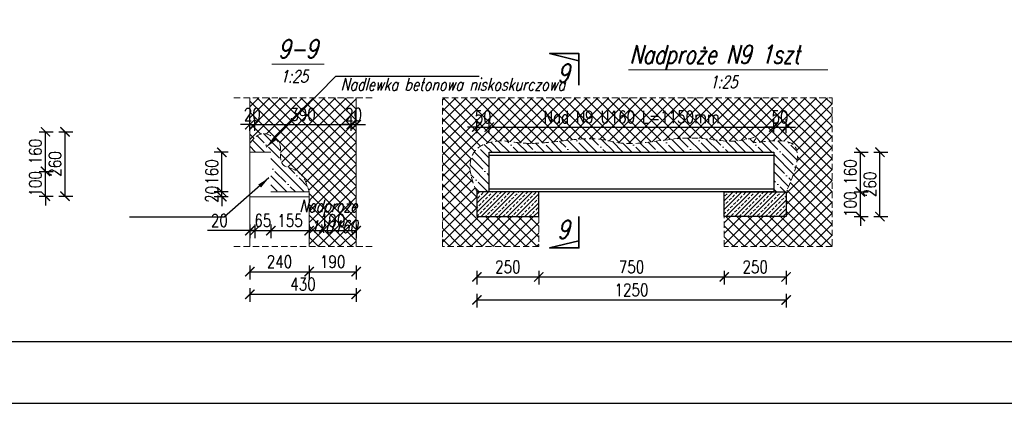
# Model space of a CAD drawing. Header units: millimetres. Extents: x 11984 to 50512, y -26688 to 13952.
# Tile 42 of 85: x 25563 to 25962, y 7501 to 7656. Entities that reach past the tile are written whole.
import ezdxf

# ---------------------------------------------------------------- set-up
doc = ezdxf.new("R2010")
doc.units = ezdxf.units.MM
doc.header["$MEASUREMENT"] = 0
doc.linetypes.add('HIDDEN', pattern=[9.525, 6.35, -3.175])
for name, color, linetype in [('e-cad_opisy', 7, 'Continuous'), ('e-cad_wypelnienia', 254, 'Continuous'), ('RYS', 2, 'Continuous')]:
    doc.layers.add(name, color=color, linetype=linetype)
for name, color, linetype, lineweight in [('e-cad_wymiary', 5, 'Continuous', 9), ('k-kreskowanie', 252, 'Continuous', 9), ('k-opis-blue', 161, 'Continuous', 35), ('k-opis-zbrojenia', 7, 'Continuous', 20), ('k-sciany', 4, 'Continuous', 30), ('k-widok', 1, 'Continuous', 20), ('k-ściany istniejące', 190, 'Continuous', 18)]:
    doc.layers.add(name, color=color, linetype=linetype, lineweight=lineweight)
doc.styles.add('e-cad_1', font='simplex.shx', dxfattribs={"width": 0.8})
doc.styles.add('OPIS', font='simplex.shx', dxfattribs={"width": 0.85, "height": 15})
doc.styles.add('simplex15', font='simplex.shx', dxfattribs={"width": 0.75, "oblique": 15, "height": 10})
doc.dimstyles.new('e-cad_1_25_[cm]', dxfattribs={"dimscale": 2.5, "dimtxt": 2, "dimasz": 1.5, "dimexe": 1.25, "dimexo": 0.625, "dimtad": 1, "dimdec": 0, "dimlfac": 10, "dimrnd": 0.1, "dimdsep": 46, "dimtxsty": 'e-cad_1', "dimblk": 'ARCHTICK', "dimcen": 2.5, "dimclrd": 256, "dimclre": 256, "dimclrt": 7, "dimadec": 0, "dimazin": 0, "dimtfac": 1, "dimtdec": 0, "dimtix": 1, "dimtmove": 0, "dimatfit": 3, "dimfxl": 0, "dimarcsym": 0})
doc.dimstyles.new('LINIA', dxfattribs={"dimscale": 0.5, "dimtxt": 2.5, "dimasz": 10, "dimexe": 2.5, "dimexo": 5, "dimgap": 5, "dimtad": 1, "dimdec": 1, "dimdsep": 46, "dimtxsty": 'OPIS', "dimcen": 10, "dimadec": 0, "dimazin": 0, "dimtfac": 1, "dimtdec": 1, "dimtmove": 2, "dimatfit": 3, "dimfxl": 0, "dimtolj": 1, "dimtzin": 0, "dimarcsym": 0})

# ---------------------------------------------------------------- blocks, each defined once
blk = doc.blocks.new('_ArchTick')
at = {"color": 0, "linetype": 'ByBlock', "const_width": 0.15}
blk.add_lwpolyline([(-0.5, -0.5), (0.5, 0.5)], dxfattribs=at)
blk = doc.blocks.new('*D121')
at = {"layer": 'Defpoints', "color": 0}
for p in [(25543.82, 7595.09), (25573.86, 7595.09), (25543.82, 7585.09)]:
    blk.add_point(p, dxfattribs=at)
at = {"layer": 'e-cad_wymiary', "lineweight": -2}
for p, q in [((25573.86, 7595.09), (25573.86, 7598.84)), ((25571.36, 7595.09), (25576.98, 7595.09)), ((25573.86, 7585.09), (25573.86, 7595.09)), ((25571.36, 7585.09), (25576.98, 7585.09)), ((25573.86, 7585.09), (25573.86, 7581.34))]:
    blk.add_line(p, q, dxfattribs=at)
at = {"layer": 'e-cad_wymiary', "lineweight": -2, "xscale": 3.75, "yscale": 3.75, "zscale": 3.75}
for p, rotation in [((25573.86, 7595.09), 270), ((25573.86, 7585.09), 90)]:
    blk.add_blockref('_ArchTick', p, dxfattribs=dict(at, rotation=rotation))
at = {"layer": 'e-cad_wymiary', "color": 7, "insert": (25569.79, 7590.09), "char_height": 5, "attachment_point": 5, "rotation": 90, "style": 'e-cad_1'}
blk.add_mtext('100', dxfattribs=at)
blk = doc.blocks.new('*D122')
at = {"layer": 'Defpoints', "color": 0}
for p in [(25538.82, 7611.09), (25573.86, 7611.09), (25543.82, 7595.09)]:
    blk.add_point(p, dxfattribs=at)
at = {"layer": 'e-cad_wymiary', "lineweight": -2}
for p, q in [((25571.36, 7611.09), (25576.98, 7611.09)), ((25573.86, 7595.09), (25573.86, 7611.09)), ((25571.36, 7595.09), (25576.98, 7595.09))]:
    blk.add_line(p, q, dxfattribs=at)
at = {"layer": 'e-cad_wymiary', "lineweight": -2, "xscale": 3.75, "yscale": 3.75, "zscale": 3.75}
for p, rotation in [((25573.86, 7611.09), 90), ((25573.86, 7595.09), 270)]:
    blk.add_blockref('_ArchTick', p, dxfattribs=dict(at, rotation=rotation))
at = {"layer": 'e-cad_wymiary', "color": 7, "insert": (25569.79, 7603.09), "char_height": 5, "attachment_point": 5, "rotation": 90, "style": 'e-cad_1'}
blk.add_mtext('160', dxfattribs=at)
blk = doc.blocks.new('*D123')
at = {"layer": 'Defpoints', "color": 0}
for p in [(25538.82, 7611.09), (25581.77, 7611.09), (25543.82, 7585.09)]:
    blk.add_point(p, dxfattribs=at)
at = {"layer": 'e-cad_wymiary', "lineweight": -2}
for p, q in [((25579.27, 7611.09), (25584.9, 7611.09)), ((25581.77, 7585.09), (25581.77, 7611.09)), ((25579.27, 7585.09), (25584.9, 7585.09))]:
    blk.add_line(p, q, dxfattribs=at)
at = {"layer": 'e-cad_wymiary', "lineweight": -2, "xscale": 3.75, "yscale": 3.75, "zscale": 3.75}
for p, rotation in [((25581.77, 7611.09), 90), ((25581.77, 7585.09), 270)]:
    blk.add_blockref('_ArchTick', p, dxfattribs=dict(at, rotation=rotation))
at = {"layer": 'e-cad_wymiary', "color": 7, "insert": (25577.71, 7598.09), "char_height": 5, "attachment_point": 5, "rotation": 90, "style": 'e-cad_1'}
blk.add_mtext('260', dxfattribs=at)
blk = doc.blocks.new('*D223')
at = {"layer": 'Defpoints', "color": 0}
for p in [(25753.28, 7613.03), (25753.28, 7602.83), (25748.28, 7586.83)]:
    blk.add_point(p, dxfattribs=at)
at = {"layer": 'e-cad_wymiary', "lineweight": -2}
for p, q in [((25748.28, 7610.53), (25748.28, 7616.16)), ((25753.28, 7610.53), (25753.28, 7616.16)), ((25748.28, 7613.03), (25744.53, 7613.03)), ((25748.28, 7613.03), (25753.28, 7613.03)), ((25753.28, 7613.03), (25757.03, 7613.03))]:
    blk.add_line(p, q, dxfattribs=at)
at = {"layer": 'e-cad_wymiary', "lineweight": -2, "xscale": 3.75, "yscale": 3.75, "zscale": 3.75}
blk.add_blockref('_ArchTick', (25748.28, 7613.03), dxfattribs=at)
at = {"layer": 'e-cad_wymiary', "lineweight": -2, "xscale": 3.75, "yscale": 3.75, "zscale": 3.75, "rotation": 180}
blk.add_blockref('_ArchTick', (25753.28, 7613.03), dxfattribs=at)
at = {"layer": 'e-cad_wymiary', "color": 7, "insert": (25750.78, 7617.1), "char_height": 5, "attachment_point": 5, "style": 'e-cad_1'}
blk.add_mtext('50', dxfattribs=at)
blk = doc.blocks.new('*D224')
at = {"layer": 'Defpoints', "color": 0}
for p in [(25868.28, 7613.03), (25753.28, 7602.83), (25868.28, 7602.83)]:
    blk.add_point(p, dxfattribs=at)
at = {"layer": 'e-cad_wymiary', "lineweight": -2}
for p, q in [((25753.28, 7610.53), (25753.28, 7616.16)), ((25868.28, 7610.53), (25868.28, 7616.16)), ((25753.28, 7613.03), (25868.28, 7613.03))]:
    blk.add_line(p, q, dxfattribs=at)
at = {"layer": 'e-cad_wymiary', "lineweight": -2, "xscale": 3.75, "yscale": 3.75, "zscale": 3.75, "rotation": 180}
blk.add_blockref('_ArchTick', (25753.28, 7613.03), dxfattribs=at)
at = {"layer": 'e-cad_wymiary', "lineweight": -2, "xscale": 3.75, "yscale": 3.75, "zscale": 3.75}
blk.add_blockref('_ArchTick', (25868.28, 7613.03), dxfattribs=at)
at = {"layer": 'e-cad_wymiary', "color": 7, "insert": (25810.78, 7617.1), "char_height": 5, "attachment_point": 5, "style": 'e-cad_1'}
blk.add_mtext('Nad N9 U160 L=1150mm', dxfattribs=at)
blk = doc.blocks.new('*D225')
at = {"layer": 'Defpoints', "color": 0}
for p in [(25873.28, 7613.03), (25868.28, 7602.83), (25873.28, 7586.83)]:
    blk.add_point(p, dxfattribs=at)
at = {"layer": 'e-cad_wymiary', "lineweight": -2}
for p, q in [((25868.28, 7610.53), (25868.28, 7616.16)), ((25873.28, 7610.53), (25873.28, 7616.16)), ((25868.28, 7613.03), (25864.53, 7613.03)), ((25868.28, 7613.03), (25873.28, 7613.03)), ((25873.28, 7613.03), (25877.03, 7613.03))]:
    blk.add_line(p, q, dxfattribs=at)
at = {"layer": 'e-cad_wymiary', "lineweight": -2, "xscale": 3.75, "yscale": 3.75, "zscale": 3.75}
blk.add_blockref('_ArchTick', (25868.28, 7613.03), dxfattribs=at)
at = {"layer": 'e-cad_wymiary', "lineweight": -2, "xscale": 3.75, "yscale": 3.75, "zscale": 3.75, "rotation": 180}
blk.add_blockref('_ArchTick', (25873.28, 7613.03), dxfattribs=at)
at = {"layer": 'e-cad_wymiary', "color": 7, "insert": (25870.78, 7617.1), "char_height": 5, "attachment_point": 5, "style": 'e-cad_1'}
blk.add_mtext('50', dxfattribs=at)
blk = doc.blocks.new('*D226')
at = {"layer": 'Defpoints', "color": 0}
for p in [(25873.28, 7586.83), (25903.32, 7586.83), (25873.28, 7576.83)]:
    blk.add_point(p, dxfattribs=at)
at = {"layer": 'e-cad_wymiary', "lineweight": -2}
for p, q in [((25903.32, 7586.83), (25903.32, 7590.58)), ((25900.82, 7586.83), (25906.44, 7586.83)), ((25903.32, 7576.83), (25903.32, 7586.83)), ((25900.82, 7576.83), (25906.44, 7576.83)), ((25903.32, 7576.83), (25903.32, 7573.08))]:
    blk.add_line(p, q, dxfattribs=at)
at = {"layer": 'e-cad_wymiary', "lineweight": -2, "xscale": 3.75, "yscale": 3.75, "zscale": 3.75}
for p, rotation in [((25903.32, 7586.83), 270), ((25903.32, 7576.83), 90)]:
    blk.add_blockref('_ArchTick', p, dxfattribs=dict(at, rotation=rotation))
at = {"layer": 'e-cad_wymiary', "color": 7, "insert": (25899.26, 7581.83), "char_height": 5, "attachment_point": 5, "rotation": 90, "style": 'e-cad_1'}
blk.add_mtext('100', dxfattribs=at)
blk = doc.blocks.new('*D227')
at = {"layer": 'Defpoints', "color": 0}
for p in [(25868.28, 7602.83), (25903.32, 7602.83), (25873.28, 7586.83)]:
    blk.add_point(p, dxfattribs=at)
at = {"layer": 'e-cad_wymiary', "lineweight": -2}
for p, q in [((25900.82, 7602.83), (25906.44, 7602.83)), ((25903.32, 7586.83), (25903.32, 7602.83)), ((25900.82, 7586.83), (25906.44, 7586.83))]:
    blk.add_line(p, q, dxfattribs=at)
at = {"layer": 'e-cad_wymiary', "lineweight": -2, "xscale": 3.75, "yscale": 3.75, "zscale": 3.75}
for p, rotation in [((25903.32, 7602.83), 90), ((25903.32, 7586.83), 270)]:
    blk.add_blockref('_ArchTick', p, dxfattribs=dict(at, rotation=rotation))
at = {"layer": 'e-cad_wymiary', "color": 7, "insert": (25899.26, 7594.83), "char_height": 5, "attachment_point": 5, "rotation": 90, "style": 'e-cad_1'}
blk.add_mtext('160', dxfattribs=at)
blk = doc.blocks.new('*D228')
at = {"layer": 'Defpoints', "color": 0}
for p in [(25868.28, 7602.83), (25911.23, 7602.83), (25873.28, 7576.83)]:
    blk.add_point(p, dxfattribs=at)
at = {"layer": 'e-cad_wymiary', "lineweight": -2}
for p, q in [((25908.73, 7602.83), (25914.36, 7602.83)), ((25911.23, 7576.83), (25911.23, 7602.83)), ((25908.73, 7576.83), (25914.36, 7576.83))]:
    blk.add_line(p, q, dxfattribs=at)
at = {"layer": 'e-cad_wymiary', "lineweight": -2, "xscale": 3.75, "yscale": 3.75, "zscale": 3.75}
for p, rotation in [((25911.23, 7602.83), 90), ((25911.23, 7576.83), 270)]:
    blk.add_blockref('_ArchTick', p, dxfattribs=dict(at, rotation=rotation))
at = {"layer": 'e-cad_wymiary', "color": 7, "insert": (25907.17, 7589.83), "char_height": 5, "attachment_point": 5, "rotation": 90, "style": 'e-cad_1'}
blk.add_mtext('260', dxfattribs=at)
blk = doc.blocks.new('*D229')
at = {"layer": 'Defpoints', "color": 0}
for p in [(25658.46, 7614.04), (25656.46, 7602.83), (25658.46, 7602.83)]:
    blk.add_point(p, dxfattribs=at)
at = {"layer": 'e-cad_wymiary', "lineweight": -2}
for p, q in [((25656.46, 7611.54), (25656.46, 7617.16)), ((25658.46, 7611.54), (25658.46, 7617.16)), ((25656.46, 7614.04), (25652.71, 7614.04)), ((25656.46, 7614.04), (25658.46, 7614.04)), ((25658.46, 7614.04), (25662.21, 7614.04))]:
    blk.add_line(p, q, dxfattribs=at)
at = {"layer": 'e-cad_wymiary', "lineweight": -2, "xscale": 3.75, "yscale": 3.75, "zscale": 3.75}
blk.add_blockref('_ArchTick', (25656.46, 7614.04), dxfattribs=at)
at = {"layer": 'e-cad_wymiary', "lineweight": -2, "xscale": 3.75, "yscale": 3.75, "zscale": 3.75, "rotation": 180}
blk.add_blockref('_ArchTick', (25658.46, 7614.04), dxfattribs=at)
at = {"layer": 'e-cad_wymiary', "color": 7, "insert": (25657.46, 7618.1), "char_height": 5, "attachment_point": 5, "style": 'e-cad_1'}
blk.add_mtext('20', dxfattribs=at)
blk = doc.blocks.new('*D230')
at = {"layer": 'Defpoints', "color": 0}
for p in [(25697.46, 7614.04), (25658.46, 7602.83), (25697.46, 7602.83)]:
    blk.add_point(p, dxfattribs=at)
at = {"layer": 'e-cad_wymiary', "lineweight": -2}
for p, q in [((25658.46, 7611.54), (25658.46, 7617.16)), ((25697.46, 7611.54), (25697.46, 7617.16)), ((25658.46, 7614.04), (25697.46, 7614.04))]:
    blk.add_line(p, q, dxfattribs=at)
at = {"layer": 'e-cad_wymiary', "lineweight": -2, "xscale": 3.75, "yscale": 3.75, "zscale": 3.75, "rotation": 180}
blk.add_blockref('_ArchTick', (25658.46, 7614.04), dxfattribs=at)
at = {"layer": 'e-cad_wymiary', "lineweight": -2, "xscale": 3.75, "yscale": 3.75, "zscale": 3.75}
blk.add_blockref('_ArchTick', (25697.46, 7614.04), dxfattribs=at)
at = {"layer": 'e-cad_wymiary', "color": 7, "insert": (25677.96, 7618.1), "char_height": 5, "attachment_point": 5, "style": 'e-cad_1'}
blk.add_mtext('390', dxfattribs=at)
blk = doc.blocks.new('*D231')
at = {"layer": 'Defpoints', "color": 0}
for p in [(25699.46, 7614.04), (25699.46, 7611.58), (25697.46, 7602.83)]:
    blk.add_point(p, dxfattribs=at)
at = {"layer": 'e-cad_wymiary', "lineweight": -2}
for p, q in [((25697.46, 7611.54), (25697.46, 7617.16)), ((25699.46, 7613.14), (25699.46, 7617.16)), ((25697.46, 7614.04), (25693.71, 7614.04)), ((25697.46, 7614.04), (25699.46, 7614.04)), ((25699.46, 7614.04), (25703.21, 7614.04))]:
    blk.add_line(p, q, dxfattribs=at)
at = {"layer": 'e-cad_wymiary', "lineweight": -2, "xscale": 3.75, "yscale": 3.75, "zscale": 3.75}
blk.add_blockref('_ArchTick', (25697.46, 7614.04), dxfattribs=at)
at = {"layer": 'e-cad_wymiary', "lineweight": -2, "xscale": 3.75, "yscale": 3.75, "zscale": 3.75, "rotation": 180}
blk.add_blockref('_ArchTick', (25699.46, 7614.04), dxfattribs=at)
at = {"layer": 'e-cad_wymiary', "color": 7, "insert": (25698.46, 7618.1), "char_height": 5, "attachment_point": 5, "style": 'e-cad_1'}
blk.add_mtext('20', dxfattribs=at)
blk = doc.blocks.new('*D232')
at = {"layer": 'Defpoints', "color": 0}
for p in [(25656.46, 7584.83), (25658.46, 7586.83), (25658.46, 7571.19)]:
    blk.add_point(p, dxfattribs=at)
at = {"layer": 'e-cad_wymiary', "lineweight": -2}
for p, q in [((25656.46, 7573.69), (25656.46, 7568.07)), ((25658.46, 7573.69), (25658.46, 7568.07)), ((25656.46, 7571.19), (25639.35, 7571.19)), ((25656.46, 7571.19), (25658.46, 7571.19)), ((25658.46, 7571.19), (25662.21, 7571.19))]:
    blk.add_line(p, q, dxfattribs=at)
at = {"layer": 'e-cad_wymiary', "lineweight": -2, "xscale": 3.75, "yscale": 3.75, "zscale": 3.75}
blk.add_blockref('_ArchTick', (25656.46, 7571.19), dxfattribs=at)
at = {"layer": 'e-cad_wymiary', "lineweight": -2, "xscale": 3.75, "yscale": 3.75, "zscale": 3.75, "rotation": 180}
blk.add_blockref('_ArchTick', (25658.46, 7571.19), dxfattribs=at)
at = {"layer": 'e-cad_wymiary', "color": 7, "insert": (25644.15, 7575.26), "char_height": 5, "attachment_point": 5, "style": 'e-cad_1'}
blk.add_mtext('20', dxfattribs=at)
blk = doc.blocks.new('*D233')
at = {"layer": 'Defpoints', "color": 0}
for p in [(25658.46, 7586.83), (25664.96, 7586.83), (25664.96, 7571.19)]:
    blk.add_point(p, dxfattribs=at)
at = {"layer": 'e-cad_wymiary', "lineweight": -2}
for p, q in [((25658.46, 7573.69), (25658.46, 7568.07)), ((25664.96, 7573.69), (25664.96, 7568.07)), ((25658.46, 7571.19), (25654.71, 7571.19)), ((25658.46, 7571.19), (25664.96, 7571.19)), ((25664.96, 7571.19), (25668.71, 7571.19))]:
    blk.add_line(p, q, dxfattribs=at)
at = {"layer": 'e-cad_wymiary', "lineweight": -2, "xscale": 3.75, "yscale": 3.75, "zscale": 3.75}
blk.add_blockref('_ArchTick', (25658.46, 7571.19), dxfattribs=at)
at = {"layer": 'e-cad_wymiary', "lineweight": -2, "xscale": 3.75, "yscale": 3.75, "zscale": 3.75, "rotation": 180}
blk.add_blockref('_ArchTick', (25664.96, 7571.19), dxfattribs=at)
at = {"layer": 'e-cad_wymiary', "color": 7, "insert": (25661.71, 7575.26), "char_height": 5, "attachment_point": 5, "style": 'e-cad_1'}
blk.add_mtext('65', dxfattribs=at)
blk = doc.blocks.new('*D234')
at = {"layer": 'Defpoints', "color": 0}
for p in [(25664.96, 7586.83), (25680.46, 7575.77), (25680.46, 7571.19)]:
    blk.add_point(p, dxfattribs=at)
at = {"layer": 'e-cad_wymiary', "lineweight": -2}
for p, q in [((25664.96, 7573.69), (25664.96, 7568.07)), ((25680.46, 7573.69), (25680.46, 7568.07)), ((25664.96, 7571.19), (25680.46, 7571.19))]:
    blk.add_line(p, q, dxfattribs=at)
at = {"layer": 'e-cad_wymiary', "lineweight": -2, "xscale": 3.75, "yscale": 3.75, "zscale": 3.75, "rotation": 180}
blk.add_blockref('_ArchTick', (25664.96, 7571.19), dxfattribs=at)
at = {"layer": 'e-cad_wymiary', "lineweight": -2, "xscale": 3.75, "yscale": 3.75, "zscale": 3.75}
blk.add_blockref('_ArchTick', (25680.46, 7571.19), dxfattribs=at)
at = {"layer": 'e-cad_wymiary', "color": 7, "insert": (25672.71, 7575.26), "char_height": 5, "attachment_point": 5, "style": 'e-cad_1'}
blk.add_mtext('155', dxfattribs=at)
blk = doc.blocks.new('*D235')
at = {"layer": 'Defpoints', "color": 0}
for p in [(25699.46, 7580.42), (25680.46, 7575.77), (25699.46, 7571.19)]:
    blk.add_point(p, dxfattribs=at)
at = {"layer": 'e-cad_wymiary', "lineweight": -2}
for p, q in [((25680.46, 7573.69), (25680.46, 7568.07)), ((25699.46, 7573.69), (25699.46, 7568.07)), ((25680.46, 7571.19), (25699.46, 7571.19))]:
    blk.add_line(p, q, dxfattribs=at)
at = {"layer": 'e-cad_wymiary', "lineweight": -2, "xscale": 3.75, "yscale": 3.75, "zscale": 3.75, "rotation": 180}
blk.add_blockref('_ArchTick', (25680.46, 7571.19), dxfattribs=at)
at = {"layer": 'e-cad_wymiary', "lineweight": -2, "xscale": 3.75, "yscale": 3.75, "zscale": 3.75}
blk.add_blockref('_ArchTick', (25699.46, 7571.19), dxfattribs=at)
at = {"layer": 'e-cad_wymiary', "color": 7, "insert": (25689.96, 7575.26), "char_height": 5, "attachment_point": 5, "style": 'e-cad_1'}
blk.add_mtext('190', dxfattribs=at)
blk = doc.blocks.new('*D236')
at = {"layer": 'Defpoints', "color": 0}
for p in [(25656.46, 7564.72), (25680.46, 7564.72), (25680.46, 7554.57)]:
    blk.add_point(p, dxfattribs=at)
at = {"layer": 'e-cad_wymiary', "lineweight": -2}
for p, q in [((25656.46, 7557.07), (25656.46, 7551.45)), ((25680.46, 7557.07), (25680.46, 7551.45)), ((25656.46, 7554.57), (25680.46, 7554.57))]:
    blk.add_line(p, q, dxfattribs=at)
at = {"layer": 'e-cad_wymiary', "lineweight": -2, "xscale": 3.75, "yscale": 3.75, "zscale": 3.75, "rotation": 180}
blk.add_blockref('_ArchTick', (25656.46, 7554.57), dxfattribs=at)
at = {"layer": 'e-cad_wymiary', "lineweight": -2, "xscale": 3.75, "yscale": 3.75, "zscale": 3.75}
blk.add_blockref('_ArchTick', (25680.46, 7554.57), dxfattribs=at)
at = {"layer": 'e-cad_wymiary', "color": 7, "insert": (25668.46, 7558.63), "char_height": 5, "attachment_point": 5, "style": 'e-cad_1'}
blk.add_mtext('240', dxfattribs=at)
blk = doc.blocks.new('*D237')
at = {"layer": 'Defpoints', "color": 0}
for p in [(25680.46, 7564.72), (25699.46, 7564.72), (25699.46, 7554.57)]:
    blk.add_point(p, dxfattribs=at)
at = {"layer": 'e-cad_wymiary', "lineweight": -2}
for p, q in [((25680.46, 7557.07), (25680.46, 7551.45)), ((25699.46, 7557.07), (25699.46, 7551.45)), ((25680.46, 7554.57), (25699.46, 7554.57))]:
    blk.add_line(p, q, dxfattribs=at)
at = {"layer": 'e-cad_wymiary', "lineweight": -2, "xscale": 3.75, "yscale": 3.75, "zscale": 3.75, "rotation": 180}
blk.add_blockref('_ArchTick', (25680.46, 7554.57), dxfattribs=at)
at = {"layer": 'e-cad_wymiary', "lineweight": -2, "xscale": 3.75, "yscale": 3.75, "zscale": 3.75}
blk.add_blockref('_ArchTick', (25699.46, 7554.57), dxfattribs=at)
at = {"layer": 'e-cad_wymiary', "color": 7, "insert": (25689.96, 7558.63), "char_height": 5, "attachment_point": 5, "style": 'e-cad_1'}
blk.add_mtext('190', dxfattribs=at)
blk = doc.blocks.new('*D238')
at = {"layer": 'Defpoints', "color": 0}
for p in [(25656.46, 7564.72), (25699.46, 7564.72), (25699.46, 7545.47)]:
    blk.add_point(p, dxfattribs=at)
at = {"layer": 'e-cad_wymiary', "lineweight": -2}
for p, q in [((25656.46, 7547.97), (25656.46, 7542.35)), ((25699.46, 7547.97), (25699.46, 7542.35)), ((25656.46, 7545.47), (25699.46, 7545.47))]:
    blk.add_line(p, q, dxfattribs=at)
at = {"layer": 'e-cad_wymiary', "lineweight": -2, "xscale": 3.75, "yscale": 3.75, "zscale": 3.75, "rotation": 180}
blk.add_blockref('_ArchTick', (25656.46, 7545.47), dxfattribs=at)
at = {"layer": 'e-cad_wymiary', "lineweight": -2, "xscale": 3.75, "yscale": 3.75, "zscale": 3.75}
blk.add_blockref('_ArchTick', (25699.46, 7545.47), dxfattribs=at)
at = {"layer": 'e-cad_wymiary', "color": 7, "insert": (25677.96, 7549.53), "char_height": 5, "attachment_point": 5, "style": 'e-cad_1'}
blk.add_mtext('430', dxfattribs=at)
blk = doc.blocks.new('*D239')
at = {"layer": 'Defpoints', "color": 0}
for p in [(25645.17, 7586.83), (25656.46, 7584.83), (25658.46, 7586.83)]:
    blk.add_point(p, dxfattribs=at)
at = {"layer": 'e-cad_wymiary', "lineweight": -2}
for p, q in [((25645.17, 7586.83), (25645.17, 7590.58)), ((25647.67, 7586.83), (25642.05, 7586.83)), ((25647.67, 7584.83), (25642.05, 7584.83)), ((25645.17, 7584.83), (25645.17, 7586.83)), ((25645.17, 7584.83), (25645.17, 7581.08))]:
    blk.add_line(p, q, dxfattribs=at)
at = {"layer": 'e-cad_wymiary', "lineweight": -2, "xscale": 3.75, "yscale": 3.75, "zscale": 3.75}
for p, rotation in [((25645.17, 7586.83), 270), ((25645.17, 7584.83), 90)]:
    blk.add_blockref('_ArchTick', p, dxfattribs=dict(at, rotation=rotation))
at = {"layer": 'e-cad_wymiary', "color": 7, "insert": (25641.11, 7585.83), "char_height": 5, "attachment_point": 5, "rotation": 90, "style": 'e-cad_1'}
blk.add_mtext('20', dxfattribs=at)
blk = doc.blocks.new('*D240')
at = {"layer": 'Defpoints', "color": 0}
for p in [(25645.17, 7602.83), (25656.46, 7602.83), (25658.46, 7586.83)]:
    blk.add_point(p, dxfattribs=at)
at = {"layer": 'e-cad_wymiary', "lineweight": -2}
for p, q in [((25647.67, 7602.83), (25642.05, 7602.83)), ((25645.17, 7586.83), (25645.17, 7602.83)), ((25647.67, 7586.83), (25642.05, 7586.83))]:
    blk.add_line(p, q, dxfattribs=at)
at = {"layer": 'e-cad_wymiary', "lineweight": -2, "xscale": 3.75, "yscale": 3.75, "zscale": 3.75}
for p, rotation in [((25645.17, 7602.83), 90), ((25645.17, 7586.83), 270)]:
    blk.add_blockref('_ArchTick', p, dxfattribs=dict(at, rotation=rotation))
at = {"layer": 'e-cad_wymiary', "color": 7, "insert": (25641.11, 7594.83), "char_height": 5, "attachment_point": 5, "rotation": 90, "style": 'e-cad_1'}
blk.add_mtext('160', dxfattribs=at)
blk = doc.blocks.new('*D577')
at = {"layer": 'Defpoints', "color": 0, "ltscale": 2}
for p in [(25748.28, 7586.83), (25773.28, 7586.83), (25773.28, 7552.47)]:
    blk.add_point(p, dxfattribs=at)
at = {"layer": 'e-cad_wymiary', "lineweight": -2, "ltscale": 2}
for p, q in [((25748.28, 7554.97), (25748.28, 7549.35)), ((25748.28, 7552.47), (25773.28, 7552.47)), ((25773.28, 7554.97), (25773.28, 7549.35))]:
    blk.add_line(p, q, dxfattribs=at)
at = {"layer": 'e-cad_wymiary', "lineweight": -2, "ltscale": 2, "xscale": 3.75, "yscale": 3.75, "zscale": 3.75, "rotation": 180}
blk.add_blockref('_ArchTick', (25748.28, 7552.47), dxfattribs=at)
at = {"layer": 'e-cad_wymiary', "lineweight": -2, "ltscale": 2, "xscale": 3.75, "yscale": 3.75, "zscale": 3.75}
blk.add_blockref('_ArchTick', (25773.28, 7552.47), dxfattribs=at)
at = {"layer": 'e-cad_wymiary', "color": 7, "ltscale": 2, "insert": (25760.78, 7556.53), "char_height": 5, "attachment_point": 5, "style": 'e-cad_1'}
blk.add_mtext('250', dxfattribs=at)
blk = doc.blocks.new('*D578')
at = {"layer": 'Defpoints', "color": 0, "ltscale": 2}
for p in [(25773.28, 7586.83), (25848.28, 7576.83), (25848.28, 7552.47)]:
    blk.add_point(p, dxfattribs=at)
at = {"layer": 'e-cad_wymiary', "lineweight": -2, "ltscale": 2}
for p, q in [((25773.28, 7554.97), (25773.28, 7549.35)), ((25773.28, 7552.47), (25848.28, 7552.47)), ((25848.28, 7554.97), (25848.28, 7549.35))]:
    blk.add_line(p, q, dxfattribs=at)
at = {"layer": 'e-cad_wymiary', "lineweight": -2, "ltscale": 2, "xscale": 3.75, "yscale": 3.75, "zscale": 3.75, "rotation": 180}
blk.add_blockref('_ArchTick', (25773.28, 7552.47), dxfattribs=at)
at = {"layer": 'e-cad_wymiary', "lineweight": -2, "ltscale": 2, "xscale": 3.75, "yscale": 3.75, "zscale": 3.75}
blk.add_blockref('_ArchTick', (25848.28, 7552.47), dxfattribs=at)
at = {"layer": 'e-cad_wymiary', "color": 7, "ltscale": 2, "insert": (25810.78, 7556.53), "char_height": 5, "attachment_point": 5, "style": 'e-cad_1'}
blk.add_mtext('750', dxfattribs=at)
blk = doc.blocks.new('*D579')
at = {"layer": 'Defpoints', "color": 0, "ltscale": 2}
for p in [(25848.28, 7576.83), (25873.28, 7576.83), (25873.28, 7552.47)]:
    blk.add_point(p, dxfattribs=at)
at = {"layer": 'e-cad_wymiary', "lineweight": -2, "ltscale": 2}
for p, q in [((25848.28, 7554.97), (25848.28, 7549.35)), ((25848.28, 7552.47), (25873.28, 7552.47)), ((25873.28, 7554.97), (25873.28, 7549.35))]:
    blk.add_line(p, q, dxfattribs=at)
at = {"layer": 'e-cad_wymiary', "lineweight": -2, "ltscale": 2, "xscale": 3.75, "yscale": 3.75, "zscale": 3.75, "rotation": 180}
blk.add_blockref('_ArchTick', (25848.28, 7552.47), dxfattribs=at)
at = {"layer": 'e-cad_wymiary', "lineweight": -2, "ltscale": 2, "xscale": 3.75, "yscale": 3.75, "zscale": 3.75}
blk.add_blockref('_ArchTick', (25873.28, 7552.47), dxfattribs=at)
at = {"layer": 'e-cad_wymiary', "color": 7, "ltscale": 2, "insert": (25860.78, 7556.53), "char_height": 5, "attachment_point": 5, "style": 'e-cad_1'}
blk.add_mtext('250', dxfattribs=at)
blk = doc.blocks.new('*D580')
at = {"layer": 'Defpoints', "color": 0, "ltscale": 2}
for p in [(25748.28, 7576.83), (25873.28, 7576.83), (25873.28, 7543.16)]:
    blk.add_point(p, dxfattribs=at)
at = {"layer": 'e-cad_wymiary', "lineweight": -2, "ltscale": 2}
for p, q in [((25748.28, 7545.66), (25748.28, 7540.04)), ((25873.28, 7545.66), (25873.28, 7540.04)), ((25748.28, 7543.16), (25873.28, 7543.16))]:
    blk.add_line(p, q, dxfattribs=at)
at = {"layer": 'e-cad_wymiary', "lineweight": -2, "ltscale": 2, "xscale": 3.75, "yscale": 3.75, "zscale": 3.75, "rotation": 180}
blk.add_blockref('_ArchTick', (25748.28, 7543.16), dxfattribs=at)
at = {"layer": 'e-cad_wymiary', "lineweight": -2, "ltscale": 2, "xscale": 3.75, "yscale": 3.75, "zscale": 3.75}
blk.add_blockref('_ArchTick', (25873.28, 7543.16), dxfattribs=at)
at = {"layer": 'e-cad_wymiary', "color": 7, "ltscale": 2, "insert": (25810.78, 7547.22), "char_height": 5, "attachment_point": 5, "style": 'e-cad_1'}
blk.add_mtext('1250', dxfattribs=at)

msp = doc.modelspace()

# ---------------------------------------------------------------- hatches: boundary and pattern name
at = {"layer": 'k-kreskowanie'}
h = msp.add_hatch(dxfattribs=at)
h.set_pattern_fill('ANSI37', color=256, scale=25, style=0)
h.set_pattern_definition([(45, (-3302.8575, -1963.394), (-2.2097087, 2.2097087), []), (135, (-3302.8575, -1963.394), (-2.2097087, -2.2097087), [])])
edge = h.paths.add_edge_path()
edge.add_line((25734.31, 7564.72), (25734.31, 7624.88))
edge.add_line((25734.31, 7624.88), (25891.91, 7624.88))
edge.add_line((25891.91, 7624.88), (25891.91, 7564.72))
edge.add_line((25891.91, 7564.72), (25848.28, 7564.72))
edge.add_line((25848.28, 7564.72), (25848.28, 7576.83))
edge.add_line((25848.28, 7576.83), (25873.28, 7576.83))
edge.add_line((25873.28, 7576.83), (25873.28, 7586.83))
edge.add_spline(control_points=[(25873.28, 7586.83), (25882.56, 7606.13), (25868.87, 7608.56), (25857.48, 7605.49), (25863.98, 7610.6), (25852.21, 7605.74), (25835.96, 7610.09), (25811.87, 7605.53), (25802.91, 7607.05), (25795.96, 7608.89), (25781.32, 7607.29), (25767.37, 7605.77), (25758.25, 7608.33), (25748.17, 7605.53), (25745.29, 7599.85), (25745.13, 7593.69), (25748.28, 7586.83)], knot_values=[0, 0, 0, 0, 1, 2, 3, 4, 5, 6, 7, 8, 9, 10, 11, 12, 13, 14, 14, 14, 14], degree=3, periodic=0)
edge.add_line((25748.28, 7586.83), (25748.28, 7576.83))
edge.add_line((25748.28, 7576.83), (25773.28, 7576.83))
edge.add_line((25773.28, 7576.83), (25773.28, 7564.72))
edge.add_line((25773.28, 7564.72), (25734.31, 7564.72))
edge = h.paths.add_edge_path()
edge.add_line((25656.46, 7624.88), (25699.46, 7624.88))
edge.add_line((25699.46, 7624.88), (25699.46, 7602.83))
edge.add_line((25699.46, 7602.83), (25699.46, 7564.72))
edge.add_line((25699.46, 7564.72), (25680.46, 7564.72))
edge.add_line((25680.46, 7564.72), (25680.46, 7586.83))
edge.add_spline(control_points=[(25680.46, 7586.83), (25678.03, 7596.79), (25667.32, 7595.14), (25670.02, 7605.74), (25665.84, 7609.34), (25660.38, 7611.74), (25656.46, 7606.45)], knot_values=[0, 0, 0, 0, 1, 2, 3, 4, 4, 4, 4], degree=3, periodic=0)
edge.add_line((25656.46, 7606.45), (25656.46, 7624.88))
h.paths.add_polyline_path([(25850.51, 7613.35), (25771.06, 7613.35), (25771.06, 7620.85), (25850.51, 7620.85)], flags=24)
h.paths.add_polyline_path([(25755.27, 7613.35), (25746.3, 7613.35), (25746.3, 7620.85), (25755.27, 7620.85)], flags=24)
h.paths.add_polyline_path([(25875.27, 7613.35), (25866.3, 7613.35), (25866.3, 7620.85), (25875.27, 7620.85)], flags=24)
h.paths.add_polyline_path([(25684.35, 7614.35), (25671.56, 7614.35), (25671.56, 7621.85), (25684.35, 7621.85)], flags=24)
h.paths.add_polyline_path([(25695.97, 7571.51), (25683.94, 7571.51), (25683.94, 7579.01), (25695.97, 7579.01)], flags=24)
h.paths.add_polyline_path([(25702.94, 7614.35), (25693.97, 7614.35), (25693.97, 7621.85), (25702.94, 7621.85)], flags=9)
h.paths.add_polyline_path([(25661.94, 7614.35), (25652.97, 7614.35), (25652.97, 7621.85), (25661.94, 7621.85)], flags=9)
h = msp.add_hatch(dxfattribs=at)
h.set_pattern_fill('ANSI35', color=256, scale=20, angle=90, style=0)
h.set_pattern_definition([(135, (28405.797, 8119.2515), (-3.535534, -3.535534), []), (135, (28405.797, 8122.787), (-3.535534, -3.535534), [6.25, -1.25, 0, -1.25])])
edge = h.paths.add_edge_path()
edge.add_spline(control_points=[(25748.28, 7586.83), (25745.13, 7593.69), (25745.29, 7599.85), (25748.17, 7605.53), (25758.25, 7608.33), (25767.37, 7605.77), (25781.32, 7607.29), (25795.96, 7608.89), (25802.91, 7607.05), (25811.87, 7605.53), (25835.96, 7610.09), (25852.21, 7605.74), (25863.98, 7610.6), (25857.48, 7605.49), (25868.87, 7608.56), (25882.56, 7606.13), (25873.28, 7586.83)], knot_values=[0, 0, 0, 0, 1, 2, 3, 4, 5, 6, 7, 8, 9, 10, 11, 12, 13, 14, 14, 14, 14], degree=3, periodic=0)
edge.add_line((25873.28, 7586.83), (25868.28, 7586.83))
edge.add_line((25868.28, 7586.83), (25868.28, 7602.83))
edge.add_line((25868.28, 7602.83), (25753.28, 7602.83))
edge.add_line((25753.28, 7602.83), (25753.28, 7586.83))
edge.add_line((25753.28, 7586.83), (25748.28, 7586.83))
edge = h.paths.add_edge_path()
edge.add_line((25656.46, 7602.83), (25656.46, 7606.45))
edge.add_spline(control_points=[(25656.46, 7606.45), (25660.38, 7611.74), (25665.84, 7609.34), (25670.02, 7605.74), (25667.32, 7595.14), (25678.03, 7596.79), (25680.46, 7586.83)], knot_values=[0, 0, 0, 0, 1, 2, 3, 4, 4, 4, 4], degree=3, periodic=0)
edge.add_line((25680.46, 7586.83), (25664.96, 7586.83))
edge.add_line((25664.96, 7586.83), (25664.96, 7602.83))
edge.add_line((25664.96, 7602.83), (25656.46, 7602.83))
at = {"layer": 'k-kreskowanie', "ltscale": 25}
h = msp.add_hatch(dxfattribs=at)
h.set_pattern_fill('ANSI33', color=256, scale=10)
h.set_pattern_definition([(45, (-3302.8575, -1963.394), (-1.76776695, 1.76776695), []), (45, (-3301.0898, -1963.394), (-1.76776695, 1.76776695), [1.25, -0.625])])
h.paths.add_polyline_path([(25848.28, 7576.83), (25848.28, 7586.83), (25873.28, 7586.83), (25873.28, 7576.83)])
h.paths.add_polyline_path([(25773.28, 7576.83), (25748.28, 7576.83), (25748.28, 7586.83), (25773.28, 7586.83)])

# ---------------------------------------------------------------- linework, layer by layer
at = {"layer": 'e-cad_wypelnienia'}
for points in [[(25152.59, 7501.39), (26402.59, 7501.39), (26402.59, 8243.89), (25152.59, 8243.89)], [(25202.59, 7526.39), (26377.59, 7526.39), (26377.59, 8218.89), (25202.59, 8218.89)]]:
    msp.add_lwpolyline(points, close=True, dxfattribs=at)
at = {"layer": 'k-opis-blue'}
for points in [[(25789.53, 7630.01), (25789.53, 7642.73), (25777.65, 7642.73), (25789.53, 7639.84)], [(25789.53, 7576.91), (25789.53, 7564.2), (25777.65, 7564.2), (25789.53, 7567.08)]]:
    msp.add_lwpolyline(points, dxfattribs=at)
at = {"layer": 'k-sciany'}
for points in [[(25773.28, 7586.83), (25748.28, 7586.83), (25748.28, 7576.83), (25773.28, 7576.83), (25773.28, 7586.83)], [(25848.28, 7586.83), (25873.28, 7586.83), (25873.28, 7576.83), (25848.28, 7576.83), (25848.28, 7586.83)]]:
    msp.add_lwpolyline(points, dxfattribs=at)
at = {"layer": 'k-widok', "ltscale": 0.1}
for p, q in [((25665.36, 7638.42), (25686.48, 7638.42)), ((25809.61, 7636.17), (25890.16, 7636.1))]:
    msp.add_line(p, q, dxfattribs=at)
at = {"layer": 'k-widok', "linetype": 'HIDDEN', "ltscale": 0.4}
for p, q in [((25650.06, 7624.88), (25707.1, 7624.88)), ((25650.06, 7564.72), (25707.1, 7564.72))]:
    msp.add_line(p, q, dxfattribs=at)
at = {"layer": 'k-widok'}
msp.add_line((25656.46, 7584.83), (25656.46, 7564.72), dxfattribs=at)
at = {"layer": 'k-widok', "linetype": 'HIDDEN', "ltscale": 0.4}
msp.add_lwpolyline([(25773.28, 7576.83), (25773.28, 7564.72), (25734.31, 7564.72), (25734.31, 7624.88), (25891.91, 7624.88), (25891.91, 7564.72), (25848.28, 7564.72), (25848.28, 7576.83)], dxfattribs=at)
at = {"layer": 'k-widok'}
msp.add_lwpolyline([(25656.46, 7602.83), (25656.46, 7584.83), (25680.46, 7584.83), (25680.46, 7586.83)], dxfattribs=at)
at = {"layer": 'k-widok', "linetype": 'HIDDEN', "ltscale": 0.4}
for points in [[(25656.46, 7606.45), (25660.38, 7611.74), (25665.84, 7609.34), (25670.02, 7605.74), (25667.32, 7595.14), (25678.03, 7596.79), (25680.46, 7586.83)], [(25748.28, 7586.83), (25745.13, 7593.69), (25745.29, 7599.85), (25748.17, 7605.53), (25758.25, 7608.33), (25767.37, 7605.77), (25781.32, 7607.29), (25795.96, 7608.89), (25802.91, 7607.05), (25811.87, 7605.53), (25835.96, 7610.09), (25852.21, 7605.74), (25863.98, 7610.6), (25857.48, 7605.49), (25868.87, 7608.56), (25882.56, 7606.13), (25873.28, 7586.83)]]:
    msp.add_open_spline(points, degree=3, dxfattribs=at)
at = {"layer": 'k-ściany istniejące'}
for p, q in [((25699.46, 7564.72), (25699.46, 7602.83)), ((25664.96, 7586.83), (25680.46, 7586.83)), ((25680.46, 7586.83), (25680.46, 7564.72))]:
    msp.add_line(p, q, dxfattribs=at)
for points in [[(25656.46, 7624.88), (25656.46, 7602.83), (25664.96, 7602.83)], [(25699.46, 7602.83), (25699.46, 7624.88)]]:
    msp.add_lwpolyline(points, dxfattribs=at)
at = {"layer": 'RYS'}
for p, q in [((25753.28, 7601.66), (25868.28, 7601.66)), ((25753.28, 7588), (25868.28, 7588))]:
    msp.add_line(p, q, dxfattribs=at)
msp.add_lwpolyline([(25753.28, 7602.83), (25868.28, 7602.83), (25868.28, 7586.83), (25753.28, 7586.83)], close=True, dxfattribs=at)

# ---------------------------------------------------------------- texts
at = {"layer": 'e-cad_opisy', "char_height": 5, "style": 'simplex15'}
for s, insert, width, attachment_point in [('Nadlewka betonowa niskoskurczowa', (25693.22, 7627.73), 90.3162, 7), ('1:25', (25668.71, 7636.01), 90.3162, 1), ('1:25', (25842.37, 7633.76), 89.8162, 1), ('Nadproże \\P1xU160', (25699.93, 7570.3), 90.3162, 9)]:
    msp.add_mtext(s, dxfattribs=dict(at, insert=insert, width=width, attachment_point=attachment_point))
at = {"layer": 'k-opis-blue', "char_height": 7.5, "attachment_point": 1, "style": 'simplex15'}
for s, insert, width in [('9-9', (25667.94, 7648.4), 8.5014), ('Nadproże N9 1szt', (25809.9, 7646.16), 122.0413), ('9', (25780.78, 7638.55), 8.5014), ('9', (25780.78, 7575.41), 8.5014)]:
    msp.add_mtext(s, dxfattribs=dict(at, insert=insert, width=width))

# ---------------------------------------------------------------- dimensions: what is measured, and where the dimension line sits
at = {"layer": 'e-cad_wymiary'}
dim = msp.add_linear_dim(base=(25868.28, 7613.03), p1=(25753.28, 7602.83), p2=(25868.28, 7602.83), text='Nad N9 U160 L=1150mm', dimstyle='e-cad_1_25_[cm]', override={"dimtmove": 1}, dxfattribs=at)
dim.commit()
dim.dimension.update_dxf_attribs({"geometry": '*D224', "text_midpoint": (25810.78, 7617.1)})
for base, p1, p2, picture, middle in [((25658.46, 7614.04), (25656.46, 7602.83), (25658.46, 7602.83), '*D229', (25657.46, 7618.1)), ((25753.28, 7613.03), (25748.28, 7586.83), (25753.28, 7602.83), '*D223', (25750.78, 7617.1)), ((25680.46, 7554.57), (25656.46, 7564.72), (25680.46, 7564.72), '*D236', (25668.46, 7558.63)), ((25699.46, 7545.47), (25656.46, 7564.72), (25699.46, 7564.72), '*D238', (25677.96, 7549.53))]:
    dim = msp.add_linear_dim(base=base, p1=p1, p2=p2, dimstyle='e-cad_1_25_[cm]', dxfattribs=at)
    dim.commit()
    dim.dimension.update_dxf_attribs({"geometry": picture, "text_midpoint": middle})
for base, p1, p2, picture, middle in [((25697.46, 7614.04), (25658.46, 7602.83), (25697.46, 7602.83), '*D230', (25677.96, 7618.1)), ((25699.46, 7614.04), (25697.46, 7602.83), (25699.46, 7611.58), '*D231', (25698.46, 7618.1)), ((25873.28, 7613.03), (25868.28, 7602.83), (25873.28, 7586.83), '*D225', (25870.78, 7617.1)), ((25664.96, 7571.19), (25658.46, 7586.83), (25664.96, 7586.83), '*D233', (25661.71, 7575.26)), ((25680.46, 7571.19), (25664.96, 7586.83), (25680.46, 7575.77), '*D234', (25672.71, 7575.26)), ((25699.46, 7571.19), (25680.46, 7575.77), (25699.46, 7580.42), '*D235', (25689.96, 7575.26)), ((25699.46, 7554.57), (25680.46, 7564.72), (25699.46, 7564.72), '*D237', (25689.96, 7558.63))]:
    dim = msp.add_linear_dim(base=base, p1=p1, p2=p2, dimstyle='e-cad_1_25_[cm]', override={"dimtmove": 1}, dxfattribs=at)
    dim.commit()
    dim.dimension.update_dxf_attribs({"geometry": picture, "text_midpoint": middle})
for base, p1, p2, picture, middle in [((25573.86, 7611.09), (25543.82, 7595.09), (25538.82, 7611.09), '*D122', (25569.79, 7603.09)), ((25645.17, 7602.83), (25658.46, 7586.83), (25656.46, 7602.83), '*D240', (25641.11, 7594.83)), ((25903.32, 7602.83), (25873.28, 7586.83), (25868.28, 7602.83), '*D227', (25899.26, 7594.83))]:
    dim = msp.add_linear_dim(base=base, p1=p1, p2=p2, angle=90, dimstyle='e-cad_1_25_[cm]', override={"dimtmove": 1}, dxfattribs=at)
    dim.commit()
    dim.dimension.update_dxf_attribs({"geometry": picture, "text_midpoint": middle})
for base, p1, p2, picture, middle in [((25581.77, 7611.09), (25543.82, 7585.09), (25538.82, 7611.09), '*D123', (25577.71, 7598.09)), ((25911.23, 7602.83), (25873.28, 7576.83), (25868.28, 7602.83), '*D228', (25907.17, 7589.83)), ((25573.86, 7595.09), (25543.82, 7585.09), (25543.82, 7595.09), '*D121', (25569.79, 7590.09)), ((25645.17, 7586.83), (25656.46, 7584.83), (25658.46, 7586.83), '*D239', (25641.11, 7585.83)), ((25903.32, 7586.83), (25873.28, 7576.83), (25873.28, 7586.83), '*D226', (25899.26, 7581.83))]:
    dim = msp.add_linear_dim(base=base, p1=p1, p2=p2, angle=90, dimstyle='e-cad_1_25_[cm]', dxfattribs=at)
    dim.commit()
    dim.dimension.update_dxf_attribs({"geometry": picture, "text_midpoint": middle})
dim = msp.add_linear_dim(base=(25658.46, 7571.19), p1=(25656.46, 7584.83), p2=(25658.46, 7586.83), dimstyle='e-cad_1_25_[cm]', dxfattribs=at)
dim.commit()
dim.dimension.update_dxf_attribs({"geometry": '*D232', "text_midpoint": (25644.15, 7571.19), "dimtype": 160})
at = {"layer": 'e-cad_wymiary', "ltscale": 2}
for base, p1, p2, picture, middle in [((25773.28, 7552.47), (25748.28, 7586.83), (25773.28, 7586.83), '*D577', (25760.78, 7556.53)), ((25873.28, 7543.16), (25748.28, 7576.83), (25873.28, 7576.83), '*D580', (25810.78, 7547.22))]:
    dim = msp.add_linear_dim(base=base, p1=p1, p2=p2, dimstyle='e-cad_1_25_[cm]', dxfattribs=at)
    dim.commit()
    dim.dimension.update_dxf_attribs({"geometry": picture, "text_midpoint": middle})
for base, p1, p2, picture, middle in [((25848.28, 7552.47), (25773.28, 7586.83), (25848.28, 7576.83), '*D578', (25810.78, 7556.53)), ((25873.28, 7552.47), (25848.28, 7576.83), (25873.28, 7576.83), '*D579', (25860.78, 7556.53))]:
    dim = msp.add_linear_dim(base=base, p1=p1, p2=p2, dimstyle='e-cad_1_25_[cm]', override={"dimtmove": 1}, dxfattribs=at)
    dim.commit()
    dim.dimension.update_dxf_attribs({"geometry": picture, "text_midpoint": middle})

# ---------------------------------------------------------------- leaders
at = {"layer": 'k-opis-zbrojenia'}
for points in [[(25663.13, 7604.83), (25691.21, 7633.6), (25749.2, 7633.6)], [(25664.21, 7592.5), (25646.1, 7576.67), (25607.85, 7576.67)]]:
    msp.add_leader(points, dimstyle='LINIA', dxfattribs=at)

doc.saveas('drawing.dxf')
